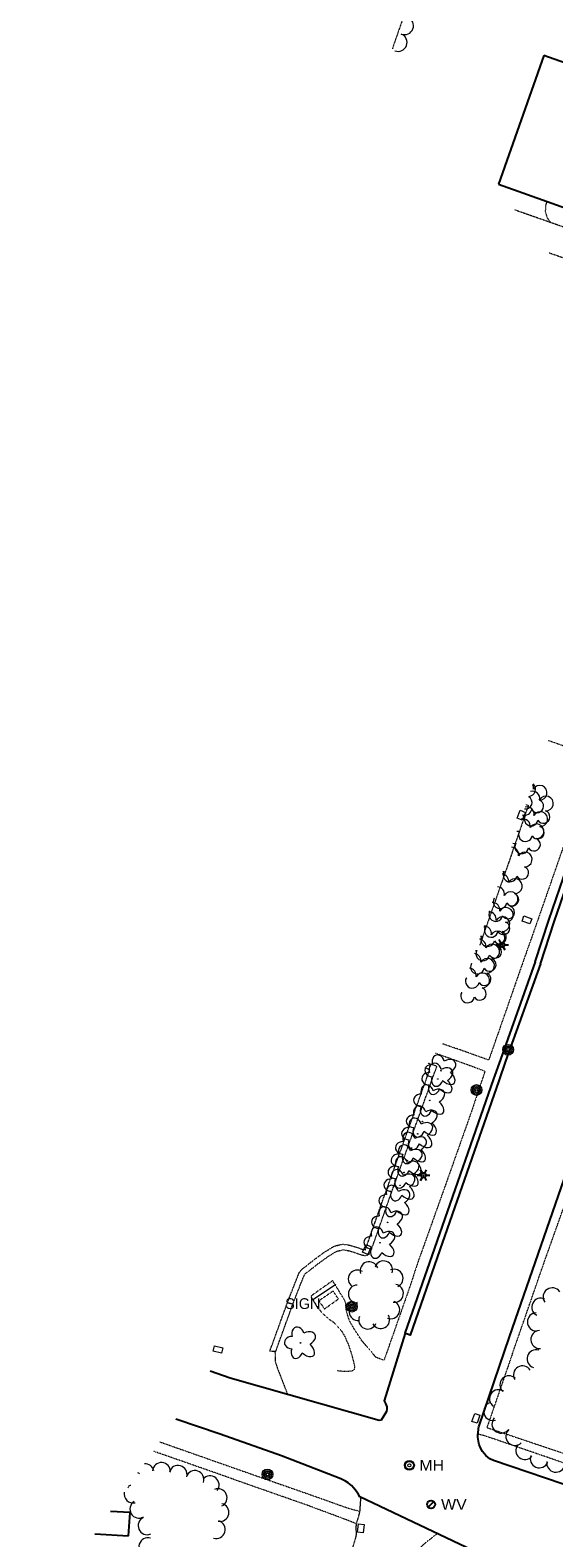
# Model space of a CAD drawing. Extents: x 386588 to 390135, y 96998 to 113606.
# Tile 15 of 92: x 387069 to 387303, y 98474 to 99148. Entities that reach past the tile are written whole.
import ezdxf
from ezdxf.enums import TextEntityAlignment as Align

# ---------------------------------------------------------------- set-up
doc = ezdxf.new("R2010")
doc.units = 0
doc.header["$MEASUREMENT"] = 0
doc.linetypes.add('Wisdot3', pattern=[0.1875, 0.125, -0.0625])
doc.linetypes.add('Wisdot5', pattern=[0.1, 0.05, -0.05])
for name, color, linetype, lineweight in [('E_BLD', 241, 'Continuous', 25), ('E_DRN', 40, 'Continuous', 15), ('E_DWY', 2, 'Wisdot3', 15), ('E_LAND_Vegetation', 3, 'Continuous', 15), ('E_LTG', 21, 'Continuous', 25), ('E_MISCPROP', 30, 'Continuous', 15), ('E_PATH_Sidewalk', 2, 'Wisdot5', 15), ('E_RDWY', 21, 'Continuous', 25), ('E_SGN', 21, 'Continuous', 15), ('E_UTL_MH', 30, 'Continuous', 15), ('E_UTL_W', 5, 'Continuous', 25)]:
    doc.layers.add(name, color=color, linetype=linetype, lineweight=lineweight)
doc.styles.add('Style-dot_font5', font='dot_font5.shx')

# ---------------------------------------------------------------- blocks, each defined once
blk = doc.blocks.new('LPOL')
at = {"layer": 'E_LTG'}
for p, q in [((-4, 0), (-1.5, 0)), ((-0.75, 1.3), (-2, 3.46)), ((0.75, 1.3), (2, 3.46)), ((1.5, 0), (4, 0)), ((-2, -3.46), (-0.75, -1.3)), ((2, -3.46), (0.75, -1.3))]:
    blk.add_line(p, q, dxfattribs=at)
for radius in [1.5, 1.5, 1.5, 0.125]:
    blk.add_circle((0, 0), radius, dxfattribs=at)
blk = doc.blocks.new('MH')
at = {"layer": 'E_UTL_MH'}
for radius in [5, 4, 1.5]:
    blk.add_circle((0, 0), radius, dxfattribs=at)
at = {"layer": 'E_UTL_MH', "style": 'Style-dot_font5', "width": 1.111111}
blk.add_text('MH', height=10.8, dxfattribs=at).set_placement((10, 0), align=Align.MIDDLE_LEFT)
blk = doc.blocks.new('POLE')
at = {"layer": 'E_MISCPROP'}
for radius in [4.46, 3.35, 2.23, 1.12]:
    blk.add_circle((0, 0), radius, dxfattribs=at)
blk = doc.blocks.new('SIGN')
at = {"layer": 'E_SGN', "lineweight": 13, "style": 'Style-dot_font5'}
blk.add_text('SIGN', height=12, dxfattribs=at).set_placement((0, 0), align=Align.MIDDLE_CENTER)
blk = doc.blocks.new('DTRE')
at = {"layer": 'E_LAND_Vegetation'}
blk.add_circle((-0.18, 0), 0.183, dxfattribs=at)
for centre, major_axis, ratio in [((-1.87, 5.32), (1.36, -4.98), 0.782863), ((-5.87, 0.15), (4.93, -0.12), 0.832022), ((4.06, 2.74), (-5.27, -2.93), 0.691916), ((-2.49, -5.24), (1.8, 4.86), 0.716896), ((3.54, -3.71), (-5.01, 4.58), 0.560249)]:
    blk.add_ellipse(centre, major_axis=major_axis, ratio=ratio, start_param=1.570796, end_param=4.712389, dxfattribs=at)
blk = doc.blocks.new('WV')
at = {"layer": 'E_UTL_W'}
blk.add_line((-2.8, -2.8), (2.8, 2.8), dxfattribs=at)
blk.add_circle((0, 0), 4, dxfattribs=at)
at = {"layer": 'E_UTL_W', "style": 'Style-dot_font5', "width": 1.111111}
blk.add_text('WV', height=10.8, dxfattribs=at).set_placement((10, 0), align=Align.MIDDLE_LEFT)
blk = doc.blocks.new('INLET')
at = {"layer": 'E_DRN', "flags": 128}
blk.add_lwpolyline([(-7.5, 10), (7.5, 10), (7.5, 0), (-7.5, 0)], close=True, dxfattribs=at)

msp = doc.modelspace()

# ---------------------------------------------------------------- linework, layer by layer
at = {"layer": 'E_BLD'}
for p, q in [((387298.38, 99136.44), (387278.06, 99078.95)), ((387333.2, 99124.14), (387298.38, 99136.44)), ((387278.06, 99078.95), (387278.06, 99078.95)), ((387278.06, 99078.95), (387312.89, 99066.64)), ((387113.51, 98485.01), (387104.81, 98485.56)), ((387112.85, 98474.61), (387113.51, 98485.01)), ((387097.73, 98475.56), (387112.85, 98474.61))]:
    msp.add_line(p, q, dxfattribs=at)
at = {"layer": 'E_DWY', "flags": 128}
for points in [[(387297.95, 99226.19), (387295.97, 99219.69), (387281.27, 99224.41), (387262.13, 99230.75), (387230.68, 99139.4)], [(387301.43, 99061.79), (387299.98, 99063.85), (387299.14, 99066.52), (387299.35, 99069.69), (387299.89, 99071.24)], [(387366.96, 99037.87), (387313.51, 99057.55), (387285.21, 99067.48)], [(387363.65, 99026.01), (387300.67, 99048.21)], [(387290.44, 98801.57), (387291.46, 98801.22), (387281.39, 98771.96), (387269.76, 98738.78)], [(387178.58, 98557.08), (387175.95, 98557.16), (387183.94, 98579.2), (387187.26, 98587.7), (387189.1, 98592.33), (387189.98, 98593.48), (387190.66, 98594.11), (387191.47, 98594.72), (387195.41, 98597.84), (387200.5, 98601.58), (387204.69, 98604.14), (387207.24, 98604.79), (387208.65, 98605.06), (387210.16, 98604.85), (387211.52, 98604.61), (387213.39, 98604.08), (387214.9, 98603.62), (387216.52, 98603.03), (387217.51, 98602.69), (387218.12, 98602.57), (387218.7, 98602.47), (387218.5, 98602.47), (387218.61, 98602.51), (387218.64, 98602.53), (387218.54, 98602.4), (387218.75, 98602.77), (387219.1, 98603.76), (387219.48, 98604.93), (387219.76, 98605.65), (387227.1, 98626.52), (387247.39, 98683.04), (387245.25, 98683.79)], [(387178.3, 98556.3), (387186.28, 98578.31), (387189.59, 98586.79), (387191.3, 98591.09), (387191.84, 98591.79), (387192.26, 98592.19), (387193, 98592.74), (387196.93, 98595.85), (387201.9, 98599.5), (387205.67, 98601.81), (387207.78, 98602.35), (387208.71, 98602.52), (387209.77, 98602.38), (387210.97, 98602.17), (387212.68, 98601.69), (387214.1, 98601.25), (387215.69, 98600.68), (387216.85, 98600.28), (387217.65, 98600.11), (387218.47, 98599.97), (387218.98, 98599.96), (387219.72, 98600.27), (387220.31, 98600.61), (387220.62, 98601.01), (387221.03, 98601.73), (387221.47, 98602.96), (387221.83, 98604.08), (387222.1, 98604.77), (387229.45, 98625.69), (387250.59, 98684.56), (387246.75, 98685.91)], [(387178.3, 98556.3), (387178.32, 98552.86), (387179.34, 98549.59), (387183.91, 98537.83)], [(387216.52, 98491.88), (387216.1, 98485.66), (387215.81, 98484.37), (387215.34, 98482.69), (387215.01, 98481.49), (387214.72, 98480.46), (387214.54, 98479.72), (387214.4, 98478.67), (387214.38, 98477.59), (387214.5, 98476.68), (387214.61, 98475.73), (387214.36, 98474.26), (387213.84, 98472.38), (387213.11, 98469.98), (387212.41, 98468.02), (387211.53, 98465.6), (387210.66, 98463.26), (387209.79, 98461.4), (387209, 98460.08), (387208.4, 98459.38), (387207.17, 98458.24), (387206.16, 98457.53), (387204.45, 98456.68), (387203.49, 98456.35), (387202.7, 98456.15), (387200.61, 98456.18), (387193.48, 98458.12), (387177.12, 98463.32), (387159.82, 98468.69), (387154.86, 98452.82), (387142.54, 98412.1), (387138.67, 98399.46), (387128.18, 98366.91), (387125.02, 98356.02), (387125.01, 98356), (387124.1, 98354.93), (387122.42, 98353.89), (387120.91, 98352.84), (387119.57, 98352.21), (387118.37, 98351.75), (387117.33, 98351.48), (387116.5, 98351.41), (387115.3, 98351.51), (387068.89, 98362.16)], [(387250.77, 98475.65), (387245.29, 98471.32), (387244.1, 98470.32), (387243.06, 98469.2), (387241.53, 98466.99), (387240.53, 98465.41), (387239.52, 98463.56), (387238.51, 98461.6), (387237.69, 98459.63), (387236.94, 98457.55), (387236.37, 98456.1), (387235.81, 98454.42), (387229.54, 98437.08), (387222.29, 98416.1), (387221.57, 98412.82), (387221.48, 98410.78), (387221.67, 98409.17), (387222.01, 98408.05), (387222.52, 98407.47), (387223.05, 98407.06), (387223.92, 98406.7), (387224.53, 98406.5), (387225.33, 98406.19), (387236.17, 98403.19), (387236.77, 98402.94), (387245.04, 98399.94)]]:
    msp.add_lwpolyline(points, dxfattribs=at)
at = {"layer": 'E_LAND_Vegetation'}
for centre, radius, start, end in [((387236.13, 99149.83), 4.01, 249.11962, 69.11962), ((387233.28, 99142.34), 4.01, 249.11962, 69.11962), ((387291.42, 98808.47), 3.27, 274.8794, 46.99989), ((387290.51, 98809.07), 3.27, 349.42036, 24.25394), ((387296.56, 98806.85), 3.27, 267.07118, 150.04445), ((387290.26, 98802.5), 2.87, 260.56569, 61.31361), ((387293.3, 98804.28), 3.27, 349.42036, 104.58664), ((387295.4, 98800.89), 2.87, 211.77641, 69.70902), ((387299.34, 98802.07), 3.27, 267.07118, 150.04445), ((387289.07, 98791.88), 3.27, 349.42036, 105.80472), ((387289.56, 98799.7), 3.05, 255.16899, 280.16424), ((387289.94, 98799.91), 3.06, 249.64119, 350.07931), ((387292.72, 98795.12), 3.06, 149.06827, 350.07931), ((387290.75, 98797.3), 3.27, 349.42036, 101.98193), ((387296.8, 98795.09), 3.27, 267.07118, 150.04445), ((387298.18, 98796.11), 2.87, 211.77641, 69.70902), ((387287.01, 98792.72), 3.05, 257.53613, 280.16424), ((387290.18, 98788.14), 3.06, 149.06827, 350.07931), ((387295.12, 98789.67), 3.27, 267.07118, 150.04445), ((387295.64, 98789.13), 2.87, 211.77641, 69.70902), ((387283.85, 98779.27), 3.27, 349.42036, 89.61901), ((387285.33, 98787.3), 3.05, 254.08858, 280.16424), ((387288.5, 98782.72), 3.06, 149.06827, 350.07931), ((387293.96, 98783.71), 2.87, 211.77641, 69.70902), ((387289.89, 98777.06), 3.27, 267.07118, 150.04445), ((387279.4, 98767.33), 3.27, 349.42036, 84.12752), ((387280.11, 98774.69), 3.05, 269.85257, 280.16424), ((387283.27, 98770.11), 3.06, 149.06827, 350.07931), ((387285.45, 98765.12), 3.27, 267.07118, 150.04445), ((387288.73, 98771.1), 2.87, 211.77641, 69.70902), ((387277.49, 98761.58), 3.27, 349.42036, 85.50539), ((387283.54, 98759.37), 3.27, 267.07118, 150.04445), ((387284.28, 98759.15), 2.87, 211.77641, 69.70902), ((387276.92, 98752.42), 3.06, 149.06827, 350.07931), ((387273.76, 98757), 3.05, 274.37969, 280.16424), ((387275.44, 98754.51), 3.27, 349.42036, 92.35417), ((387278.83, 98758.17), 3.06, 149.06827, 350.07931), ((387275.66, 98762.75), 3.05, 275.95055, 280.16424), ((387281.49, 98752.29), 3.27, 267.07118, 150.04445), ((387282.38, 98753.4), 2.87, 211.77641, 69.70902), ((387271.69, 98743.99), 3.27, 349.42036, 90.23434), ((387273.84, 98750.35), 3.27, 349.42036, 89.47045), ((387279.89, 98748.13), 3.27, 267.07118, 150.04445), ((387280.33, 98746.33), 2.87, 211.77641, 69.70902), ((387269.29, 98738.09), 3.27, 349.42036, 83.98644), ((387270.11, 98745.77), 3.05, 270.01203, 280.16424), ((387273.27, 98741.19), 3.06, 149.06827, 350.07931), ((387271.71, 98749.93), 3.05, 266.96783, 280.16424), ((387274.87, 98745.35), 3.06, 149.06827, 350.07931), ((387277.74, 98741.78), 3.27, 267.07118, 150.04445), ((387278.73, 98742.17), 2.87, 211.77641, 69.70902), ((387266.99, 98731.74), 3.27, 349.42036, 82.16269), ((387267.95, 98739.41), 3.05, 269.19519, 280.16424), ((387271.12, 98734.83), 3.06, 149.06827, 350.07931), ((387275.34, 98735.88), 3.27, 267.07118, 150.04445), ((387276.58, 98735.82), 2.87, 211.77641, 69.70902), ((387264.89, 98725.17), 3.27, 349.42036, 84.98693), ((387268.72, 98728.94), 3.06, 149.06827, 350.07931), ((387265.55, 98733.52), 3.05, 276.11302, 280.16424), ((387273.04, 98729.53), 3.27, 267.07118, 150.04445), ((387274.18, 98729.92), 2.87, 211.77641, 69.70902), ((387266.42, 98722.58), 3.06, 149.06827, 350.07931), ((387263.25, 98727.16), 3.05, 278.24181, 280.16424), ((387270.93, 98722.96), 3.27, 267.07118, 150.04445), ((387271.87, 98723.56), 2.87, 211.77641, 69.70902), ((387264.31, 98716.01), 3.06, 149.06827, 350.07931), ((387261.15, 98720.59), 3.05, 274.96741, 280.16424), ((387269.77, 98717), 2.87, 211.77641, 69.70902), ((387215.02, 98589.46), 4.02, 55.60791, 235.59258), ((387220.35, 98593.17), 4.02, 18.50665, 198.49133), ((387226.79, 98593.52), 4.02, 341.01258, 160.99726), ((387231.51, 98589.8), 4.02, 293.05926, 113.04393), ((387215.06, 98582.73), 4.02, 90.23781, 270.22249), ((387231.61, 98583.07), 4.02, 261.41769, 81.40236), ((387302.13, 98581.47), 4.06, 34.68623, 214.67091), ((387215.4, 98574.89), 4.02, 95.30369, 275.28837), ((387229.98, 98575.7), 4.02, 248.53202, 68.5167), ((387297.04, 98576.88), 4.06, 63.50268, 243.48736), ((387219.68, 98571.13), 4.02, 156.38697, 336.37165), ((387225.49, 98571.32), 4.02, 208.5278, 28.51247), ((387295.1, 98570.28), 4.06, 91.22726, 271.21194), ((387296.62, 98562.44), 4.06, 93.11124, 273.09592), ((387294.94, 98553.75), 4.06, 72.30692, 252.29159), ((387282.81, 98542.15), 4.06, 46.31024, 226.29492), ((387288.86, 98546.57), 4.06, 31.11687, 211.10155), ((387278.17, 98535.93), 4.06, 55.35419, 235.33887), ((387275.58, 98530.28), 4.06, 108.15809, 288.14277), ((387279.26, 98524.63), 4.06, 138.07276, 318.05743), ((387285.48, 98519.15), 4.06, 133.15992, 313.1446), ((387289.94, 98512.76), 4.06, 140.69174, 320.67642), ((387120.21, 98502.88), 4, 12.18876, 94.3823), ((387127.52, 98503.42), 4, 356.0787, 176.06338), ((387134.98, 98502.1), 4, 344.81388, 164.79856), ((387296.36, 98509.1), 4.06, 157.97071, 337.95539), ((387303.75, 98507.17), 4.06, 169.83714, 349.82182), ((387115.31, 98499.22), 4, 51.9618, 64.38864), ((387142.5, 98499.81), 4, 341.22961, 161.21429), ((387149.28, 98497.46), 4, 321.46266, 141.44734), ((387114.85, 98493.33), 4, 167.09808, 283.56753), ((387115.31, 98499.22), 4, 224.97825, 231.94648), ((387114.85, 98493.33), 4, 103.58285, 122.26881), ((387152.87, 98491.68), 4, 293.89514, 113.87982), ((387117.45, 98486.56), 4, 121.26381, 301.24849), ((387153.7, 98485.07), 4, 258.90891, 78.89359), ((387121.13, 98479.16), 4, 113.68477, 293.66944), ((387151.99, 98477.47), 4, 253.53727, 73.52195), ((387121.49, 98469.83), 4, 73.27011, 253.25479)]:
    msp.add_arc(centre, radius, start, end, dxfattribs=at)
at = {"layer": 'E_PATH_Sidewalk', "flags": 128}
for points in [[(387300.36, 98830.29), (387321.28, 98822.92), (387314.81, 98804.91), (387294.27, 98745.93), (387289.7, 98733.05), (387274.4, 98689.19)], [(387274.4, 98689.19), (387273.73, 98687.34), (387262.65, 98691.32), (387252.95, 98694.66)], [(387249.98, 98690.46), (387255.89, 98688.35), (387265.73, 98684.81), (387272.09, 98682.4), (387266.09, 98664.48), (387256.47, 98637.25), (387248.19, 98613.99), (387241.92, 98596.42), (387238.57, 98586.22), (387231.79, 98566.83), (387228.7, 98558.05), (387226.96, 98553.14), (387223.43, 98554.41), (387220.9, 98557.39), (387216.9, 98562.13), (387213.59, 98567.21), (387211.55, 98570.78), (387210.46, 98574.23), (387210.01, 98575.92), (387209.95, 98577.71), (387209.82, 98578.88), (387209.35, 98580), (387208.67, 98581.17), (387207.36, 98583.24), (387206.53, 98584.74), (387205.56, 98586.11), (387204.22, 98588.38), (387204.05, 98588.73), (387194.6, 98582.03), (387194.43, 98581.73), (387194.42, 98581.33), (387196.4, 98578.28), (387199.24, 98574.28), (387200.72, 98572.91), (387202.36, 98571.52), (387204.49, 98570.16), (387205.96, 98568.62), (387207.2, 98567.25), (387208.42, 98565.61), (387209.67, 98563.34), (387210.48, 98561.42), (387211.11, 98560), (387211.79, 98557.97), (387212.42, 98556.05), (387212.98, 98553.92), (387213.32, 98552.53), (387213.52, 98551.66), (387213.78, 98550.5), (387213.88, 98549.72), (387213.91, 98549.58), (387213.23, 98548.42), (387211.9, 98548.22), (387210.13, 98548.13), (387208.23, 98548.18), (387206.79, 98548.32), (387206.05, 98548.39)], [(387284.31, 98556), (387289.44, 98570.66), (387298.84, 98597.83), (387309.93, 98628.91), (387320.23, 98658.53)], [(387206.58, 98580.53), (387204.24, 98584.09), (387197.86, 98579.67), (387200.42, 98576.1)], [(387200.42, 98576.1), (387206.59, 98580.54)], [(387284.31, 98556), (387273.73, 98525.31), (387272.93, 98523.06), (387320.05, 98507.23)], [(387318.67, 98503.3), (387271.95, 98519.38), (387268.92, 98520.09)], [(387214.63, 98480.08), (387208.67, 98482.36), (387192.34, 98488.45), (387168.35, 98496.85), (387152.22, 98502.59), (387123.89, 98512.49)], [(387126.83, 98516.64), (387158.85, 98505.35), (387196.83, 98492.05), (387210.32, 98487.23), (387216.09, 98485.6)]]:
    msp.add_lwpolyline(points, dxfattribs=at)
at = {"layer": 'E_RDWY', "flags": 128}
for points in [[(387294.51, 98731.22), (387300.59, 98749.97), (387312.11, 98783.22), (387319.62, 98803.97)], [(387296.89, 98730.44), (387302.97, 98749.18), (387314.47, 98782.39), (387321.97, 98803.11), (387319.62, 98803.97)], [(387294.51, 98731.22), (387278.96, 98687.62), (387275.85, 98678.93), (387249.58, 98603.31), (387236.33, 98565.23)], [(387296.89, 98730.44), (387281.32, 98686.81), (387278.21, 98678.1), (387251.94, 98602.49), (387238.69, 98564.4), (387236.33, 98565.23)], [(387384.74, 98472.39), (387344.34, 98485.46), (387314.53, 98495.24), (387275.96, 98508.29), (387274.28, 98509.07), (387272.53, 98510.57), (387271, 98512.41), (387269.95, 98514.33), (387269.53, 98515.42), (387269.4, 98516.1), (387269.01, 98517.8), (387268.92, 98518.82), (387268.88, 98519.7), (387269.01, 98520.98), (387269.16, 98522.07), (387269.25, 98522.82), (387269.34, 98523.35), (387283.09, 98563.62), (387311.34, 98645.23), (387321.24, 98673.11), (387323.66, 98680.36)], [(387236.42, 98565.19), (387226.99, 98535.04), (387227.64, 98533.87), (387228.01, 98533.11), (387228.26, 98532.25), (387228.23, 98531.25), (387228.07, 98530.23), (387225.63, 98526.38), (387224.86, 98526.16), (387158.17, 98545.17), (387149.25, 98548.28)], [(387266.65, 98468.12), (387216.2, 98492.03), (387215.63, 98493.06), (387214.67, 98494.52), (387213.49, 98495.93), (387212.45, 98497.08), (387211.75, 98497.69), (387210.89, 98498.37), (387209.73, 98499.1), (387207.63, 98500.13), (387205.05, 98501.2), (387181.12, 98510.42), (387153.76, 98520.14), (387133.99, 98526.75)]]:
    msp.add_lwpolyline(points, dxfattribs=at)
at = {"layer": 'E_SGN'}
msp.add_line((387205.47, 98587.03), (387195.1, 98579.95), dxfattribs=at)

# ---------------------------------------------------------------- block references
at = {"layer": 'E_DRN', "xscale": 0.25, "yscale": 0.25, "zscale": 0.25}
for p, rotation in [((387289.46, 98796.36, 1605.59), 67.59733183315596), ((387290.41, 98748.85, 1604.8), 340.0518680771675), ((387220.46, 98602.2, 1605.82), 65.64912474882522), ((387152.52, 98556.73, 1603.65), 346.8702171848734), ((387269.24, 98526.76, 1604.08), 71.0872722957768), ((387215.37, 98478.2, 1603.98), 262.3316579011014)]:
    msp.add_blockref('INLET', p, dxfattribs=dict(at, rotation=rotation))
at = {"layer": 'E_LAND_Vegetation', "xscale": 0.6769248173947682, "yscale": 0.6769248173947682, "zscale": 0.6769248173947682}
for p in [(387252.52, 98682.59), (387251.15, 98678.89), (387247.53, 98669.3), (387244.23, 98659.91), (387242.17, 98654.38), (387239.38, 98648.01), (387237.44, 98642.41), (387236.08, 98637.1), (387234.27, 98631.37), (387232.01, 98624.32), (387228.68, 98614.76), (387225.27, 98605.69), (387189.79, 98560.9)]:
    msp.add_blockref('DTRE', p, dxfattribs=at)
at = {"layer": 'E_LTG', "xscale": 0.692840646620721, "yscale": 0.692840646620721, "zscale": 0.692840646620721}
for p in [(387279.76, 98738.87), (387244.62, 98635.86)]:
    msp.add_blockref('LPOL', p, dxfattribs=at)
at = {"layer": 'E_MISCPROP', "xscale": 0.5377037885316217, "yscale": 0.5377037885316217, "zscale": 0.5377037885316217}
for p in [(387282.4, 98691.98), (387268.31, 98673.98), (387212.61, 98577.1), (387174.88, 98502.11)]:
    msp.add_blockref('POLE', p, dxfattribs=at)
at = {"layer": 'E_SGN', "xscale": 0.3999999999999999, "yscale": 0.3999999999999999, "zscale": 0.3999999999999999}
msp.add_blockref('SIGN', (387190.69, 98578.47), dxfattribs=at)
at = {"layer": 'E_UTL_MH', "xscale": 0.4444444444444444, "yscale": 0.4444444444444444, "zscale": 0.4444444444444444}
msp.add_blockref('MH', (387238.3, 98506.17), dxfattribs=at)
at = {"layer": 'E_UTL_W', "xscale": 0.4444444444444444, "yscale": 0.4444444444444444, "zscale": 0.4444444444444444}
msp.add_blockref('WV', (387248.02, 98488.71), dxfattribs=at)

doc.saveas('drawing.dxf')
